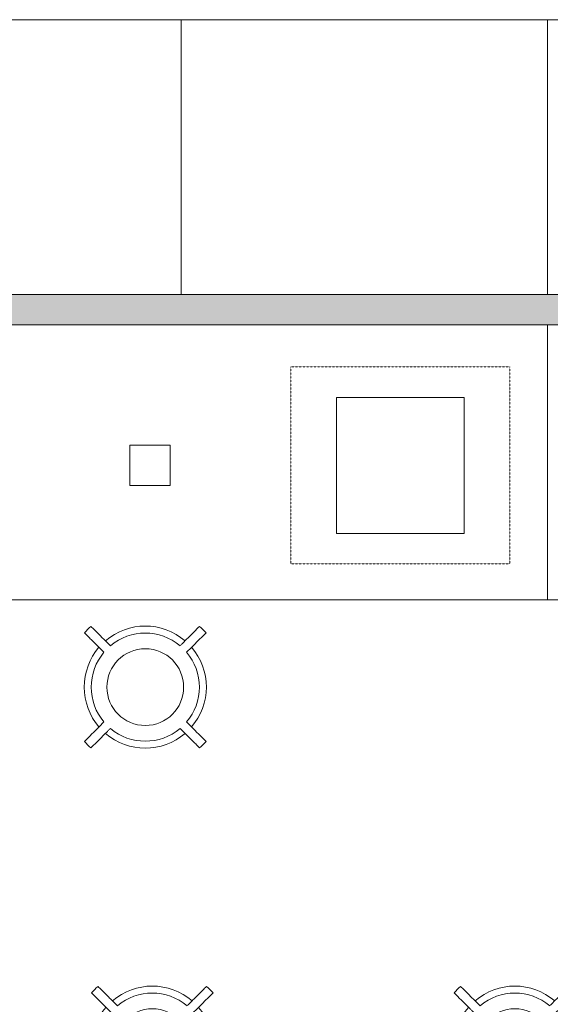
# Model space of a CAD drawing. Header units: millimetres. Extents: x -281 to 121694, y -16481 to 65128.
# Tile 98 of 256: x 12573 to 14311, y 30525 to 33750. Entities that reach past the tile are written whole.
import ezdxf

# ---------------------------------------------------------------- set-up
doc = ezdxf.new("R2010")
doc.units = ezdxf.units.MM
doc.linetypes.add('NLRS_Dash-0_6mm_Space-0_6mm_cpz', pattern=[1.2, 0.6, -0.6])
for name, color, linetype, lineweight in [('A--A2__Ruwbouw', 8, 'Continuous', 5), ('A--L$01A__Algemeen', 7, 'Continuous', 5), ('A--L21__Buitenwanden', 3, 'Continuous', 5), ('A--L82__LosseGebruikersInvent', 1, 'Continuous', 5), ('A--L8__LosseInventaris', 1, 'Continuous', 5), ('Specialty Equipment', 1, 'Continuous', 5)]:
    doc.layers.add(name, color=color, linetype=linetype, lineweight=lineweight)

# ---------------------------------------------------------------- blocks, each defined once
blk = doc.blocks.new('NLRS_82_FU_UN_lab en spoel tafels_gen_kad - labtafel zonder onderkast dxbxh 900x1800x950-V280-L_80_ 13')
at = {"layer": 'A--L$01A__Algemeen'}
for p, q in [((-900, 262.7), (-900, -637.3)), ((-900, -637.3), (900, -637.3))]:
    blk.add_line(p, q, dxfattribs=at)
blk = doc.blocks.new('NLRS_82_FU_UN_spoekbak_gen_kad - spoelbak dxbxh 900x1200x957-V281-L_80_ 13')
at = {"layer": 'A--L$01A__Algemeen'}
for p, q in [((600, -577.3), (600, 322.7)), ((-600, -577.3), (600, -577.3))]:
    blk.add_line(p, q, dxfattribs=at)
blk = doc.blocks.new('NLRS_82_FU_UN_lab en spoel tafels_gen_kad - labtafel dxbxh 900x1200x950-49023949-L_80_ 13')
at = {"layer": 'A--L$01A__Algemeen'}
for p, q in [((600, 637.3), (-600, 637.3)), ((-600, 637.3), (-600, -262.7))]:
    blk.add_line(p, q, dxfattribs=at)
blk = doc.blocks.new('NLRS_82_FU_UN_lab en spoel tafels_gen_kad - labtafel dxbxh 900x1200x950-V282-L_80_ 13')
at = {"layer": 'A--L$01A__Algemeen'}
for p, q in [((600, 637.3), (-600, 637.3)), ((-600, 637.3), (-600, -262.7)), ((600, -262.7), (600, 637.3))]:
    blk.add_line(p, q, dxfattribs=at)
blk = doc.blocks.new('NLRS_82_FU_LB_kruk za_emeco_cpz - NLRS_82_FU_LB_kruk za_emeco_cpz_776 hoog-51084104-L_80_ 13')
at = {"layer": 'A--L82__LosseGebruikersInvent'}
for radius, start, end in [(266.9, 131.7779, 138.2221), (200, 49.3282, 130.6718), (266.9, 41.7779, 48.2221), (177.1, 49.8587, 130.1413), (200, 139.3153, 180), (200, 0, 40.6847), (177.1, 139.8587, 180), (125.7, 360, 180), (177.1, 360, 40.1413), (177.1, 180, 220.1413), (125.7, 180, 360), (177.1, 319.8587, 360), (200, 180, 220.6847), (200, 319.3153, 360), (200, 229.3282, 310.6718), (177.1, 229.8587, 310.1413), (266.9, 221.7779, 228.2221), (266.9, 311.7779, 318.2221)]:
    blk.add_arc((0, 0), radius, start, end, dxfattribs=at)
for points, knots in [([(-114.2, 135.4), (-118.4, 139.6), (-131.2, 152.4), (-152.4, 173.6), (-169.3, 190.5), (-177.8, 199)], [-1, -1, -1, -1, -0.8, -0.4, 0, 0, 0, 0]), ([(177.8, 199), (173.6, 194.8), (160.8, 182.1), (143.9, 165.1), (129, 150.2), (120.5, 141.8), (116.3, 137.5), (114.2, 135.4)], [-1, -1, -1, -1, -0.8, -0.4, -0.2, -0.1, 0, 0, 0, 0]), ([(-199, 177.8), (-194.8, 173.6), (-182.1, 160.8), (-165.1, 143.9), (-150.2, 129), (-141.8, 120.5), (-137.5, 116.3), (-135.4, 114.2)], [-1, -1, -1, -1, -0.8, -0.4, -0.2, -0.1, 0, 0, 0, 0]), ([(135.4, 114.2), (139.6, 118.4), (152.4, 131.2), (173.6, 152.4), (190.5, 169.3), (199, 177.8)], [-1, -1, -1, -1, -0.8, -0.4, 0, 0, 0, 0]), ([(-135.4, -114.2), (-139.6, -118.4), (-152.4, -131.2), (-173.6, -152.4), (-190.5, -169.3), (-199, -177.8)], [-1, -1, -1, -1, -0.8, -0.4, 0, 0, 0, 0]), ([(199, -177.8), (194.8, -173.6), (182.1, -160.8), (165.1, -143.9), (150.2, -129), (141.8, -120.5), (137.5, -116.3), (135.4, -114.2)], [-1, -1, -1, -1, -0.8, -0.4, -0.2, -0.1, 0, 0, 0, 0]), ([(-177.8, -199), (-173.6, -194.8), (-160.8, -182.1), (-143.9, -165.1), (-129, -150.2), (-120.5, -141.8), (-116.3, -137.5), (-114.2, -135.4)], [-1, -1, -1, -1, -0.8, -0.4, -0.2, -0.1, 0, 0, 0, 0]), ([(114.2, -135.4), (118.4, -139.6), (131.2, -152.4), (152.4, -173.6), (169.3, -190.5), (177.8, -199)], [-1, -1, -1, -1, -0.8, -0.4, 0, 0, 0, 0])]:
    blk.add_open_spline(points, degree=3, knots=knots, dxfattribs=at)
blk = doc.blocks.new('NLRS_82_FU_LB_kruk za_emeco_cpz - NLRS_82_FU_LB_kruk za_emeco_cpz_776 hoog-49409176-L_80_ 13')
at = {"layer": 'A--L82__LosseGebruikersInvent'}
for radius, start, end in [(266.9, 131.7779, 138.2221), (200, 49.3282, 130.6718), (266.9, 41.7779, 48.2221), (177.1, 49.8587, 130.1413), (200, 139.3153, 180), (200, 360, 40.6847), (177.1, 139.8587, 180), (125.7, 360, 180), (177.1, 360, 40.1413), (200, 180, 220.6847), (125.7, 180, 360), (177.1, 319.8587, 360), (200, 319.3153, 360), (177.1, 180, 220.1413), (200, 229.3282, 310.6718), (177.1, 229.8587, 310.1413), (266.9, 221.7779, 228.2221), (266.9, 311.7779, 318.2221)]:
    blk.add_arc((0, 0), radius, start, end, dxfattribs=at)
for points, knots in [([(-114.2, 135.4), (-118.4, 139.6), (-131.2, 152.4), (-152.4, 173.6), (-169.3, 190.5), (-177.8, 199)], [-1, -1, -1, -1, -0.8, -0.4, 0, 0, 0, 0]), ([(177.8, 199), (173.6, 194.8), (160.8, 182.1), (143.9, 165.1), (129, 150.2), (120.5, 141.8), (116.3, 137.5), (114.2, 135.4)], [-1, -1, -1, -1, -0.8, -0.4, -0.2, -0.1, 0, 0, 0, 0]), ([(-199, 177.8), (-194.8, 173.6), (-182.1, 160.8), (-165.1, 143.9), (-150.2, 129), (-141.8, 120.5), (-137.5, 116.3), (-135.4, 114.2)], [-1, -1, -1, -1, -0.8, -0.4, -0.2, -0.1, 0, 0, 0, 0]), ([(135.4, 114.2), (139.6, 118.4), (152.4, 131.2), (173.6, 152.4), (190.5, 169.3), (199, 177.8)], [-1, -1, -1, -1, -0.8, -0.4, 0, 0, 0, 0]), ([(-135.4, -114.2), (-139.6, -118.4), (-152.4, -131.2), (-173.6, -152.4), (-190.5, -169.3), (-199, -177.8)], [-1, -1, -1, -1, -0.8, -0.4, 0, 0, 0, 0]), ([(199, -177.8), (194.8, -173.6), (182.1, -160.8), (165.1, -143.9), (150.2, -129), (141.8, -120.5), (137.5, -116.3), (135.4, -114.2)], [-1, -1, -1, -1, -0.8, -0.4, -0.2, -0.1, 0, 0, 0, 0]), ([(-177.8, -199), (-173.6, -194.8), (-160.8, -182.1), (-143.9, -165.1), (-129, -150.2), (-120.5, -141.8), (-116.3, -137.5), (-114.2, -135.4)], [-1, -1, -1, -1, -0.8, -0.4, -0.2, -0.1, 0, 0, 0, 0]), ([(114.2, -135.4), (118.4, -139.6), (131.2, -152.4), (152.4, -173.6), (169.3, -190.5), (177.8, -199)], [-1, -1, -1, -1, -0.8, -0.4, 0, 0, 0, 0])]:
    blk.add_open_spline(points, degree=3, knots=knots, dxfattribs=at)
blk = doc.blocks.new('NLRS_82_SE_LB_laboratorium apparaat space reservation_gen_cpz - lab apparaat_tafelniveau-57701136-L_80_ 13')
at = {"layer": 'A--L8__LosseInventaris', "linetype": 'NLRS_Dash-0_6mm_Space-0_6mm_cpz'}
for p, q in [((-359, 322.5), (359, 322.5)), ((-359, 322.5), (-359, -322.5)), ((359, 322.5), (359, -322.5)), ((-359, -322.5), (359, -322.5))]:
    blk.add_line(p, q, dxfattribs=at)
at = {"layer": 'Specialty Equipment'}
for p, q in [((209, 222.5), (-209, 222.5)), ((-209, 222.5), (-209, -222.5)), ((209, -222.5), (209, 222.5)), ((-209, -222.5), (209, -222.5))]:
    blk.add_line(p, q, dxfattribs=at)
blk = doc.blocks.new('NLRS_82_SE_LB_laboratorium apparaat space reservation_gen_cpz - lab apparaat_tafelniveau-57701137-L_80_ 13')
at = {"layer": 'A--L8__LosseInventaris'}
for p, q in [((66, 66), (-66, 66)), ((-66, 66), (-66, -66)), ((66, -66), (66, 66)), ((-66, -66), (66, -66))]:
    blk.add_line(p, q, dxfattribs=at)
at = {"layer": 'A--L8__LosseInventaris', "linetype": 'NLRS_Dash-0_6mm_Space-0_6mm_cpz'}
for p, q in [((-66, 66), (66, 66)), ((-66, 66), (-66, -66)), ((66, 66), (66, -66)), ((-66, -66), (66, -66))]:
    blk.add_line(p, q, dxfattribs=at)
blk = doc.blocks.new('NLRS_82_FU_UN_spoekbak links_gen_kad - spoelbak dxbxh 900x1200x957-V393-L_80_ 13')
at = {"layer": 'A--L$01A__Algemeen'}
for p, q in [((-600, 322.7), (-600, -577.3)), ((-600, -577.3), (600, -577.3))]:
    blk.add_line(p, q, dxfattribs=at)

msp = doc.modelspace()

# ---------------------------------------------------------------- hatches: boundary and pattern name
at = {"layer": 'A--A2__Ruwbouw'}
h = msp.add_hatch(color=256, dxfattribs=at)
h.paths.add_polyline_path([(9400, 32750), (15560, 32750), (15560, 32850), (9400, 32850), (9400, 32827.1)])
h.paths.add_polyline_path([(17191.9, 32750), (17860, 32750), (17860, 32850), (17060, 32850), (17060, 32750)])

# ---------------------------------------------------------------- linework, layer by layer
at = {"layer": 'A--L21__Buitenwanden'}
for p, q in [((15560, 32850), (9400, 32850)), ((9400, 32750), (15560, 32750))]:
    msp.add_line(p, q, dxfattribs=at)

# ---------------------------------------------------------------- block references
at = {"layer": 'A--L82__LosseGebruikersInvent'}
for name, p in [('NLRS_82_FU_UN_lab en spoel tafels_gen_kad - labtafel dxbxh 900x1200x950-V282-L_80_ 13', (12501.7, 33112.7)), ('NLRS_82_FU_UN_lab en spoel tafels_gen_kad - labtafel dxbxh 900x1200x950-49023949-L_80_ 13', (13701.7, 33112.7)), ('NLRS_82_FU_UN_lab en spoel tafels_gen_kad - labtafel zonder onderkast dxbxh 900x1800x950-V280-L_80_ 13', (13401.7, 32487.3)), ('NLRS_82_FU_UN_spoekbak links_gen_kad - spoelbak dxbxh 900x1200x957-V393-L_80_ 13', (14901.7, 32427.3)), ('NLRS_82_FU_LB_kruk za_emeco_cpz - NLRS_82_FU_LB_kruk za_emeco_cpz_776 hoog-49409176-L_80_ 13', (12984.6, 31563.9)), ('NLRS_82_FU_LB_kruk za_emeco_cpz - NLRS_82_FU_LB_kruk za_emeco_cpz_776 hoog-51084104-L_80_ 13', (13007.6, 30384.7)), ('NLRS_82_FU_LB_kruk za_emeco_cpz - NLRS_82_FU_LB_kruk za_emeco_cpz_776 hoog-51084104-L_80_ 13', (14195.3, 30384.7))]:
    msp.add_blockref(name, p, dxfattribs=at)
at = {"layer": 'A--L82__LosseGebruikersInvent', "rotation": 180}
msp.add_blockref('NLRS_82_FU_UN_spoekbak_gen_kad - spoelbak dxbxh 900x1200x957-V281-L_80_ 13', (14901.7, 33172.7), dxfattribs=at)
at = {"layer": 'A--L8__LosseInventaris', "linetype": 'NLRS_Dash-0_6mm_Space-0_6mm_cpz'}
for name, p in [('NLRS_82_SE_LB_laboratorium apparaat space reservation_gen_cpz - lab apparaat_tafelniveau-57701136-L_80_ 13', (13820, 32290)), ('NLRS_82_SE_LB_laboratorium apparaat space reservation_gen_cpz - lab apparaat_tafelniveau-57701137-L_80_ 13', (13000, 32290))]:
    msp.add_blockref(name, p, dxfattribs=at)

doc.saveas('drawing.dxf')
